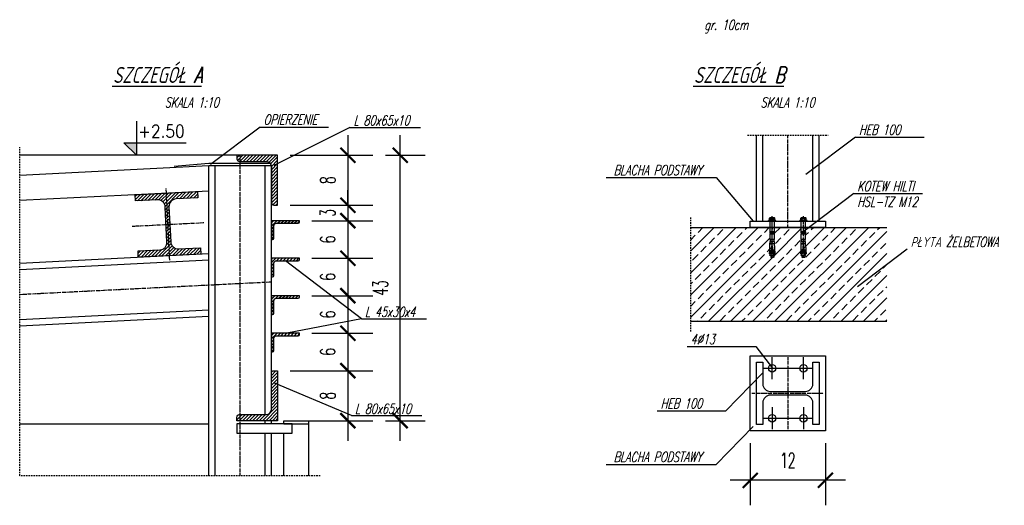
# Model space of a CAD drawing. Extents: x 5703 to 11842, y -4896 to -230.
# Tile 27 of 28: x 11448 to 11842, y -3050 to -2855. Entities that reach past the tile are written whole.
import ezdxf

# ---------------------------------------------------------------- set-up
doc = ezdxf.new("R2010")
doc.units = 0
doc.header["$LTSCALE"] = 2
doc.linetypes.add('DO', pattern=[0.8, 0.6, -0.1, 0, -0.1])
doc.linetypes.add('DP', pattern=[0.5, 0.3, -0.2])
for name, color, linetype in [('BA_KOT', 7, 'Continuous'), ('BA_LPD', 7, 'DP'), ('BA_OSD', 7, 'DO'), ('BA_PRG', 3, 'Continuous'), ('BA_SZR', 7, 'Continuous'), ('BA_TXS', 2, 'Continuous'), ('LAYER1', 7, 'Continuous'), ('SCIANY', 5, 'Continuous'), ('VOLLINIE_SCHMAL', 1, 'Continuous'), ('WYMIARY', 3, 'Continuous')]:
    doc.layers.add(name, color=color, linetype=linetype)
doc.styles.add('RomanS', font='romans.shx')
doc.styles.get("Standard").update_dxf_attribs({"font": 'arial.ttf'})
doc.styles.add('style1', font='simplex.shx', dxfattribs={"width": 0.6})
doc.styles.add('style2', font='romans.shx', dxfattribs={"width": 0.7, "oblique": 15})
doc.dimstyles.new('Copy of PKN-WEW', dxfattribs={"dimtxt": 6, "dimasz": 6, "dimexe": 10, "dimexo": 5, "dimgap": 5, "dimtad": 1, "dimdec": 0, "dimrnd": 0.5, "dimzin": 9, "dimdsep": 46, "dimtxsty": 'style1', "dimblk": 'ARCHTICK', "dimcen": 0, "dimdle": 8, "dimclrd": 152, "dimclre": 153, "dimclrt": 51, "dimadec": 0, "dimazin": 0, "dimtfac": 1, "dimtdec": 0, "dimtix": 1, "dimtofl": 0, "dimtmove": 2, "dimatfit": 0, "dimldrblk": 'ARCHTICK', "dimfxl": 1, "dimtolj": 1, "dimtzin": 2, "dimarcsym": 0})
pattern_1 = [(45, (4432.9154, -4722.7292), (-0.66291261, 0.66291261), [])]

# ---------------------------------------------------------------- blocks, each defined once
blk = doc.blocks.new('PKOT2')
blk.add_lwpolyline([(0, 95), (0, 0), (-35, 35), (0, 35)])
blk.add_solid([(-35, 35), (0, 35), (0, 0)])
at = {"style": 'RomanS', "width": 0.9}
blk.add_attdef('POZIOM', (5.4, 49.6), '', height=35, dxfattribs=at)
blk = doc.blocks.new('_ArchTick')
at = {"color": 0, "linetype": 'ByBlock', "const_width": 0.15}
blk.add_lwpolyline([(-0.5, -0.5), (0.5, 0.5)], dxfattribs=at)
blk = doc.blocks.new('*D5576')
at = {"layer": 'BA_SZR', "color": 152, "lineweight": -2}
blk.add_line((11579.42, -2901.55), (11579.42, -2937.55), dxfattribs=at)
at = {"layer": 'BA_SZR', "color": 153, "lineweight": -2}
for p, q in [((11556.34, -2909.55), (11589.42, -2909.55)), ((11556.34, -2929.55), (11589.42, -2929.55))]:
    blk.add_line(p, q, dxfattribs=at)
at = {"layer": 'Defpoints', "color": 0}
for p in [(11551.34, -2909.55), (11551.34, -2929.55), (11579.42, -2929.55)]:
    blk.add_point(p, dxfattribs=at)
at = {"layer": 'BA_SZR', "color": 152, "lineweight": -2, "xscale": 6, "yscale": 6, "zscale": 6}
for p, rotation in [((11579.42, -2909.55), 90), ((11579.42, -2929.55), 270)]:
    blk.add_blockref('_ArchTick', p, dxfattribs=dict(at, rotation=rotation))
at = {"layer": 'BA_SZR', "color": 51, "insert": (11571.42, -2919.55), "char_height": 6, "attachment_point": 5, "rotation": 90, "style": 'style1'}
blk.add_mtext('\\A1;8', dxfattribs=at)
blk = doc.blocks.new('*D5577')
at = {"layer": 'BA_SZR', "color": 152, "lineweight": -2}
for p, q in [((11579.42, -2929.55), (11579.42, -2923.55)), ((11579.42, -2935.76), (11579.42, -2941.76))]:
    blk.add_line(p, q, dxfattribs=at)
at = {"layer": 'BA_SZR', "color": 153, "lineweight": -2}
for p, q in [((11561.34, -2929.55), (11589.42, -2929.55)), ((11565.09, -2935.76), (11589.42, -2935.76))]:
    blk.add_line(p, q, dxfattribs=at)
at = {"layer": 'Defpoints', "color": 0}
for p in [(11556.34, -2929.55), (11560.09, -2935.76), (11579.42, -2935.76)]:
    blk.add_point(p, dxfattribs=at)
at = {"layer": 'BA_SZR', "color": 152, "lineweight": -2, "xscale": 6, "yscale": 6, "zscale": 6}
for p, rotation in [((11579.42, -2929.55), 270), ((11579.42, -2935.76), 90)]:
    blk.add_blockref('_ArchTick', p, dxfattribs=dict(at, rotation=rotation))
at = {"layer": 'BA_SZR', "color": 51, "insert": (11571.42, -2932.65), "char_height": 6, "attachment_point": 5, "rotation": 90, "style": 'style1'}
blk.add_mtext('\\A1;3', dxfattribs=at)
blk = doc.blocks.new('*D5578')
at = {"layer": 'BA_SZR', "color": 152, "lineweight": -2}
blk.add_line((11579.42, -2927.76), (11579.42, -2958.76), dxfattribs=at)
at = {"layer": 'BA_SZR', "color": 153, "lineweight": -2}
for p, q in [((11570.09, -2935.76), (11589.42, -2935.76)), ((11565.09, -2950.76), (11589.42, -2950.76))]:
    blk.add_line(p, q, dxfattribs=at)
at = {"layer": 'Defpoints', "color": 0}
for p in [(11565.09, -2935.76), (11560.09, -2950.76), (11579.42, -2950.76)]:
    blk.add_point(p, dxfattribs=at)
at = {"layer": 'BA_SZR', "color": 152, "lineweight": -2, "xscale": 6, "yscale": 6, "zscale": 6}
for p, rotation in [((11579.42, -2935.76), 90), ((11579.42, -2950.76), 270)]:
    blk.add_blockref('_ArchTick', p, dxfattribs=dict(at, rotation=rotation))
at = {"layer": 'BA_SZR', "color": 51, "insert": (11571.42, -2943.26), "char_height": 6, "attachment_point": 5, "rotation": 90, "style": 'style1'}
blk.add_mtext('\\A1;6', dxfattribs=at)
blk = doc.blocks.new('*D5579')
at = {"layer": 'BA_SZR', "color": 152, "lineweight": -2}
blk.add_line((11579.42, -2942.76), (11579.42, -2973.76), dxfattribs=at)
at = {"layer": 'BA_SZR', "color": 153, "lineweight": -2}
for p, q in [((11570.09, -2950.76), (11589.42, -2950.76)), ((11565.09, -2965.76), (11589.42, -2965.76))]:
    blk.add_line(p, q, dxfattribs=at)
at = {"layer": 'Defpoints', "color": 0}
for p in [(11565.09, -2950.76), (11560.09, -2965.76), (11579.42, -2965.76)]:
    blk.add_point(p, dxfattribs=at)
at = {"layer": 'BA_SZR', "color": 152, "lineweight": -2, "xscale": 6, "yscale": 6, "zscale": 6}
for p, rotation in [((11579.42, -2950.76), 90), ((11579.42, -2965.76), 270)]:
    blk.add_blockref('_ArchTick', p, dxfattribs=dict(at, rotation=rotation))
at = {"layer": 'BA_SZR', "color": 51, "insert": (11571.42, -2958.26), "char_height": 6, "attachment_point": 5, "rotation": 90, "style": 'style1'}
blk.add_mtext('\\A1;6', dxfattribs=at)
blk = doc.blocks.new('*D5580')
at = {"layer": 'BA_SZR', "color": 152, "lineweight": -2}
blk.add_line((11579.42, -2957.76), (11579.42, -2988.76), dxfattribs=at)
at = {"layer": 'BA_SZR', "color": 153, "lineweight": -2}
for p, q in [((11570.09, -2965.76), (11589.42, -2965.76)), ((11565.09, -2980.76), (11589.42, -2980.76))]:
    blk.add_line(p, q, dxfattribs=at)
at = {"layer": 'Defpoints', "color": 0}
for p in [(11565.09, -2965.76), (11560.09, -2980.76), (11579.42, -2980.76)]:
    blk.add_point(p, dxfattribs=at)
at = {"layer": 'BA_SZR', "color": 152, "lineweight": -2, "xscale": 6, "yscale": 6, "zscale": 6}
for p, rotation in [((11579.42, -2965.76), 90), ((11579.42, -2980.76), 270)]:
    blk.add_blockref('_ArchTick', p, dxfattribs=dict(at, rotation=rotation))
at = {"layer": 'BA_SZR', "color": 51, "insert": (11571.42, -2973.26), "char_height": 6, "attachment_point": 5, "rotation": 90, "style": 'style1'}
blk.add_mtext('\\A1;6', dxfattribs=at)
blk = doc.blocks.new('*D5581')
at = {"layer": 'BA_SZR', "color": 152, "lineweight": -2}
blk.add_line((11579.42, -2972.76), (11579.42, -3003.76), dxfattribs=at)
at = {"layer": 'BA_SZR', "color": 153, "lineweight": -2}
for p, q in [((11570.09, -2980.76), (11589.42, -2980.76)), ((11556.34, -2995.76), (11589.42, -2995.76))]:
    blk.add_line(p, q, dxfattribs=at)
at = {"layer": 'Defpoints', "color": 0}
for p in [(11565.09, -2980.76), (11551.34, -2995.76), (11579.42, -2995.76)]:
    blk.add_point(p, dxfattribs=at)
at = {"layer": 'BA_SZR', "color": 152, "lineweight": -2, "xscale": 6, "yscale": 6, "zscale": 6}
for p, rotation in [((11579.42, -2980.76), 90), ((11579.42, -2995.76), 270)]:
    blk.add_blockref('_ArchTick', p, dxfattribs=dict(at, rotation=rotation))
at = {"layer": 'BA_SZR', "color": 51, "insert": (11571.42, -2988.26), "char_height": 6, "attachment_point": 5, "rotation": 90, "style": 'style1'}
blk.add_mtext('\\A1;6', dxfattribs=at)
blk = doc.blocks.new('*D5582')
at = {"layer": 'BA_SZR', "color": 152, "lineweight": -2}
blk.add_line((11579.42, -2987.76), (11579.42, -3023.76), dxfattribs=at)
at = {"layer": 'BA_SZR', "color": 153, "lineweight": -2}
for p, q in [((11561.34, -2995.76), (11589.42, -2995.76)), ((11556.34, -3015.76), (11589.42, -3015.76))]:
    blk.add_line(p, q, dxfattribs=at)
at = {"layer": 'Defpoints', "color": 0}
for p in [(11556.34, -2995.76), (11551.34, -3015.76), (11579.42, -3015.76)]:
    blk.add_point(p, dxfattribs=at)
at = {"layer": 'BA_SZR', "color": 152, "lineweight": -2, "xscale": 6, "yscale": 6, "zscale": 6}
for p, rotation in [((11579.42, -2995.76), 90), ((11579.42, -3015.76), 270)]:
    blk.add_blockref('_ArchTick', p, dxfattribs=dict(at, rotation=rotation))
at = {"layer": 'BA_SZR', "color": 51, "insert": (11571.42, -3005.76), "char_height": 6, "attachment_point": 5, "rotation": 90, "style": 'style1'}
blk.add_mtext('\\A1;8', dxfattribs=at)
blk = doc.blocks.new('*D5583')
at = {"layer": 'BA_SZR', "color": 152, "lineweight": -2}
blk.add_line((11600.36, -3023.76), (11600.36, -2901.55), dxfattribs=at)
at = {"layer": 'BA_SZR', "color": 153, "lineweight": -2}
for p, q in [((11594.42, -2909.55), (11610.36, -2909.55)), ((11594.42, -3015.76), (11610.36, -3015.76))]:
    blk.add_line(p, q, dxfattribs=at)
at = {"layer": 'Defpoints', "color": 0}
for p in [(11589.42, -2909.55), (11600.36, -2909.55), (11589.42, -3015.76)]:
    blk.add_point(p, dxfattribs=at)
at = {"layer": 'BA_SZR', "color": 152, "lineweight": -2, "xscale": 6, "yscale": 6, "zscale": 6}
for p, rotation in [((11600.36, -2909.55), 90), ((11600.36, -3015.76), 270)]:
    blk.add_blockref('_ArchTick', p, dxfattribs=dict(at, rotation=rotation))
at = {"layer": 'BA_SZR', "color": 51, "insert": (11592.36, -2962.65), "char_height": 6, "attachment_point": 5, "rotation": 90, "style": 'style1'}
blk.add_mtext('\\A1;43', dxfattribs=at)
blk = doc.blocks.new('CLMP10', base_point=(58.3, -13.1, 0))
at = {"layer": 'LAYER1', "color": 0, "linetype": 'Continuous'}
for p, q in [((58.3, -9.3), (75.8, -9.3)), ((58.3, -13.1), (58.3, -9.3)), ((58.3, -13.1), (75.8, -13.1)), ((58.9, -10), (60.1, -10)), ((58.9, -12.5), (58.9, -10)), ((58.9, -12.5), (60.1, -12.5)), ((60.1, -10.7), (60.1, -10)), ((60.1, -10.7), (62.6, -10.7)), ((60.1, -12.5), (60.1, -11.7)), ((60.1, -11.7), (62.6, -11.7)), ((62.6, -10), (63.8, -10)), ((62.6, -10.7), (62.6, -10)), ((62.6, -11.7), (62.6, -12.5)), ((62.6, -12.5), (63.8, -12.5)), ((63.8, -12.5), (63.8, -10)), ((64.2, -10), (65.3, -10)), ((64.2, -12.5), (64.2, -10)), ((64.2, -12.5), (65.3, -12.5)), ((65.3, -12.5), (65.3, -10)), ((65.7, -10), (66.9, -10)), ((65.7, -12.5), (65.7, -10)), ((65.7, -12.5), (69.3, -12.5)), ((66.9, -11.4), (66.9, -10)), ((69.3, -11.4), (66.9, -11.4)), ((68.4, -10), (73.6, -10)), ((68.4, -11), (68.4, -10)), ((68.4, -11), (70.4, -11)), ((69.3, -12.5), (69.3, -11.4)), ((70.4, -12.5), (70.4, -11)), ((70.4, -12.5), (71.6, -12.5)), ((71.6, -11), (73.6, -11)), ((71.6, -12.5), (71.6, -11)), ((73.6, -11), (73.6, -10)), ((74, -12.5), (74, -10)), ((74, -10), (75.2, -10)), ((74, -12.5), (75.2, -12.5)), ((75.2, -12.5), (75.2, -10)), ((75.8, -13.1), (75.8, -9.3))]:
    blk.add_line(p, q, dxfattribs=at)
blk = doc.blocks.new('*D5584')
at = {"layer": 'BA_SZR', "color": 153, "lineweight": -2}
for p, q in [((11740.33, -3024.77), (11740.33, -3049.59)), ((11770.33, -3024.77), (11770.33, -3049.59))]:
    blk.add_line(p, q, dxfattribs=at)
at = {"layer": 'BA_SZR', "color": 152, "lineweight": -2}
blk.add_line((11778.33, -3039.59), (11732.33, -3039.59), dxfattribs=at)
at = {"layer": 'Defpoints', "color": 0}
for p in [(11740.33, -3019.77), (11770.33, -3019.77), (11740.33, -3039.59)]:
    blk.add_point(p, dxfattribs=at)
at = {"layer": 'BA_SZR', "color": 152, "lineweight": -2, "xscale": 6, "yscale": 6, "zscale": 6, "rotation": 180}
blk.add_blockref('_ArchTick', (11740.33, -3039.59), dxfattribs=at)
at = {"layer": 'BA_SZR', "color": 152, "lineweight": -2, "xscale": 6, "yscale": 6, "zscale": 6}
blk.add_blockref('_ArchTick', (11770.33, -3039.59), dxfattribs=at)
at = {"layer": 'BA_SZR', "color": 51, "insert": (11755.33, -3031.59), "char_height": 6, "attachment_point": 5, "style": 'style1'}
blk.add_mtext('\\A1;12', dxfattribs=at)

msp = doc.modelspace()

# ---------------------------------------------------------------- hatches: boundary and pattern name
at = {"layer": 'BA_SZR'}
h = msp.add_hatch(dxfattribs=at)
h.set_pattern_fill('ANSI31', color=256, scale=0.3, angle=360, style=0)
h.set_pattern_definition(pattern_1)
h.paths.add_polyline_path([(11536.3448, -2909.5506), (11536.3448, -2912.0506), (11546.8448, -2912.0506, -0.41421356), (11548.8448, -2914.0506), (11548.8448, -2928.5506, 0.41421356), (11549.8448, -2929.5506), (11551.3448, -2929.5506), (11551.3448, -2909.5506)])
h.paths.add_polyline_path([(11536.3448, -2909.5506), (11535.0948, -2909.5506), (11535.0948, -2911.0506, 0.41421356), (11536.0948, -2912.0506), (11536.3448, -2912.0506)])
h = msp.add_hatch(dxfattribs=at)
h.set_pattern_fill('ANSI31', color=256, scale=0.3, angle=360, style=0)
h.set_pattern_definition(pattern_1)
h.paths.add_polyline_path([(11507.5156, -2937.2298), (11506.7666, -2937.2672), (11507.1161, -2944.2585, -0.41421356), (11504.2697, -2947.4045), (11495.5306, -2947.8415), (11495.6555, -2950.3384), (11508.1399, -2949.7142)])
h.paths.add_polyline_path([(11520.4994, -2946.5931), (11511.7603, -2947.03, -0.41421356), (11508.6143, -2944.1836), (11508.2647, -2937.1923), (11507.5156, -2937.2298), (11508.1399, -2949.7142), (11520.6243, -2949.0899)])
h.paths.add_polyline_path([(11519.3758, -2924.1211), (11506.8914, -2924.7454), (11507.5156, -2937.2298), (11508.2647, -2937.1923), (11507.9151, -2930.201, -0.41421356), (11510.7616, -2927.055), (11519.5007, -2926.618)])
h.paths.add_polyline_path([(11506.8914, -2924.7454), (11494.407, -2925.3696), (11494.5319, -2927.8665), (11503.271, -2927.4295, -0.41421356), (11506.417, -2930.2759), (11506.7666, -2937.2672), (11507.5156, -2937.2298)])
h = msp.add_hatch(dxfattribs=at)
h.set_pattern_fill('ANSI31', color=256, scale=0.3, angle=360, style=0)
h.set_pattern_definition(pattern_1)
h.paths.add_polyline_path([(11548.8448, -2943.2577), (11549.3448, -2943.2577, 0.41421356), (11549.8448, -2942.7577), (11549.8448, -2937.7577, -0.41421356), (11550.8448, -2936.7577), (11559.5948, -2936.7577, 0.41421356), (11560.0948, -2936.2577), (11560.0948, -2935.7577), (11548.8448, -2935.7577)])
h.paths.add_polyline_path([(11548.8448, -2958.2577), (11549.3448, -2958.2577, 0.41421356), (11549.8448, -2957.7577), (11549.8448, -2952.7577, -0.41421356), (11550.8448, -2951.7577), (11559.5948, -2951.7577, 0.41421356), (11560.0948, -2951.2577), (11560.0948, -2950.7577), (11548.8448, -2950.7577)])
h.paths.add_polyline_path([(11548.8448, -2973.2577), (11549.3448, -2973.2577, 0.41421356), (11549.8448, -2972.7577), (11549.8448, -2967.7577, -0.41421356), (11550.8448, -2966.7577), (11559.5948, -2966.7577, 0.41421356), (11560.0948, -2966.2577), (11560.0948, -2965.7577), (11548.8448, -2965.7577)])
h.paths.add_polyline_path([(11548.8448, -2988.2577), (11549.3448, -2988.2577, 0.41421356), (11549.8448, -2987.7577), (11549.8448, -2982.7577, -0.41421356), (11550.8448, -2981.7577), (11559.5948, -2981.7577, 0.41421356), (11560.0948, -2981.2577), (11560.0948, -2980.7577), (11548.8448, -2980.7577)])
h = msp.add_hatch(dxfattribs=at)
h.set_pattern_fill('ANSI33', color=256, angle=360, style=0)
h.set_pattern_definition([(45, (4772.102, -4774.4866), (-4.4194174, 4.4194174), []), (45, (4776.521, -4774.4866), (-4.4194174, 4.4194174), [3.125, -1.5625])])
edge = h.paths.add_edge_path()
edge.add_line((11762.1826, -2950.2775), (11762.0076, -2950.4525))
edge.add_line((11762.0076, -2950.4525), (11761.0899, -2950.4525))
edge.add_line((11761.0899, -2950.4525), (11761.0899, -2950.3848))
edge.add_line((11761.0899, -2950.3848), (11760.9826, -2950.2775))
edge.add_line((11760.9826, -2950.2775), (11760.9826, -2949.6842))
edge.add_line((11760.9826, -2949.6842), (11760.6876, -2949.6842))
edge.add_line((11760.6876, -2949.6842), (11760.6876, -2949.3487))
edge.add_arc((11764.1376, -2949.3487), 3.45, 174.574114, 180, ccw=False)
edge.add_line((11760.703, -2949.0225), (11760.4841, -2949.0225))
edge.add_arc((11738.4666, -2946.0225), 22.2209, 352.240929, 353.018986)
edge.add_line((11760.5228, -2948.7232), (11760.5366, -2948.6085))
edge.add_arc((11738.4666, -2946.0225), 22.2209, 353.316988, 358.589907)
edge.add_arc((11754.7317, -2946.0225), 5.9742, 354.748364, 361.918466)
edge.add_line((11760.7026, -2945.8225), (11760.7026, -2944.9416))
edge.add_line((11760.7026, -2944.9416), (11760.635, -2944.8206))
edge.add_line((11760.635, -2944.8206), (11760.635, -2944.7025))
edge.add_line((11760.635, -2944.7025), (11760.7176, -2944.7025))
edge.add_line((11760.7176, -2944.7025), (11760.7176, -2944.0325))
edge.add_line((11760.7176, -2944.0325), (11760.8426, -2944.0325))
edge.add_line((11760.8426, -2944.0325), (11760.8426, -2943.2525))
edge.add_line((11760.8426, -2943.2525), (11760.7176, -2943.2525))
edge.add_line((11760.7176, -2943.2525), (11760.7176, -2940.9525))
edge.add_line((11760.7176, -2940.9525), (11760.7419, -2940.9525))
edge.add_line((11760.7419, -2940.9525), (11760.7419, -2940.7525))
edge.add_line((11760.7419, -2940.7525), (11760.7176, -2940.7525))
edge.add_line((11760.7176, -2940.7525), (11760.7176, -2940.5754))
edge.add_line((11760.7176, -2940.5754), (11760.7087, -2940.5754))
edge.add_line((11760.7087, -2940.5754), (11760.7087, -2940.1993))
edge.add_line((11760.7176, -2940.1993), (11760.7176, -2938.4525))
edge.add_line((11760.7176, -2938.4525), (11749.9476, -2938.4525))
edge.add_line((11749.9476, -2938.4525), (11749.9476, -2940.1993))
edge.add_line((11749.9476, -2940.1993), (11749.9564, -2940.1993))
edge.add_line((11749.9564, -2940.1993), (11749.9564, -2940.5754))
edge.add_line((11749.9476, -2940.5754), (11749.9476, -2940.7525))
edge.add_line((11749.9476, -2940.7525), (11749.9233, -2940.7525))
edge.add_line((11749.9233, -2940.7525), (11749.9233, -2940.9525))
edge.add_line((11749.9233, -2940.9525), (11749.9476, -2940.9525))
edge.add_line((11749.9476, -2940.9525), (11749.9476, -2943.2525))
edge.add_line((11749.9476, -2943.2525), (11749.8226, -2943.2525))
edge.add_line((11749.8226, -2943.2525), (11749.8226, -2944.0325))
edge.add_line((11749.8226, -2944.0325), (11749.9476, -2944.0325))
edge.add_line((11749.9476, -2944.0325), (11749.9476, -2944.8206))
edge.add_line((11749.9476, -2944.8206), (11749.9442, -2944.8206))
edge.add_line((11749.9442, -2944.8206), (11749.8082, -2945.0924))
edge.add_line((11749.8082, -2945.0924), (11749.8082, -2944.7025))
edge.add_line((11749.8082, -2944.7025), (11749.9476, -2944.7025))
edge.add_line((11749.9476, -2944.7025), (11749.9476, -2944.0325))
edge.add_line((11749.9476, -2944.0325), (11748.2176, -2944.0325))
edge.add_line((11748.2176, -2944.0325), (11748.2176, -2944.7025))
edge.add_line((11748.2176, -2944.7025), (11748.2598, -2944.7025))
edge.add_line((11748.2598, -2944.7025), (11748.2598, -2945.0442))
edge.add_line((11748.2598, -2945.0442), (11748.2365, -2945.0025))
edge.add_line((11748.2365, -2945.0025), (11748.2026, -2945.0025))
edge.add_line((11748.2026, -2945.0025), (11748.2026, -2945.8225))
edge.add_arc((11742.2317, -2946.0225), 5.9742, -5.251636, 1.918466, ccw=False)
edge.add_arc((11725.9666, -2946.0225), 22.2209, 355.953447, 358.589907, ccw=False)
edge.add_line((11748.1322, -2947.5905), (11748.8704, -2947.5905))
edge.add_arc((11725.9666, -2946.1815), 22.9471, 356.479543, 359.897625)
edge.add_line((11748.9137, -2946.2225), (11748.9137, -2946.1405))
edge.add_arc((11725.9666, -2946.1815), 22.9471, -6.065989, 0.102375, ccw=False)
edge.add_line((11748.7852, -2948.6064), (11748.7715, -2948.7322))
edge.add_line((11748.7715, -2948.7322), (11748.7715, -2948.7322))
edge.add_arc((11725.9666, -2946.1815), 22.9471, 352.682641, 353.617963, ccw=False)
edge.add_arc((11725.9666, -2946.1815), 22.9471, 352.682641, 352.888159)
edge.add_line((11748.7372, -2949.0225), (11748.203, -2949.0225))
edge.add_arc((11751.6376, -2949.3487), 3.45, 174.574114, 180)
edge.add_line((11748.1876, -2949.3487), (11748.1876, -2949.6842))
edge.add_line((11748.1876, -2949.6842), (11749.9476, -2949.6842))
edge.add_line((11749.9476, -2949.6842), (11749.9476, -2949.3487))
edge.add_arc((11746.4976, -2949.3487), 3.45, 0, 5.425886)
edge.add_line((11749.9321, -2949.0225), (11749.428, -2949.0225))
edge.add_line((11749.428, -2949.0225), (11749.7335, -2948.2994))
edge.add_line((11749.7335, -2948.2994), (11750.181, -2949.0225))
edge.add_line((11750.181, -2949.0225), (11749.9321, -2949.0225))
edge.add_arc((11746.4976, -2949.3487), 3.45, 0, 5.425886, ccw=False)
edge.add_line((11749.9476, -2949.3487), (11749.9476, -2949.6842))
edge.add_line((11749.9476, -2949.6842), (11749.6826, -2949.6842))
edge.add_line((11749.6826, -2949.6842), (11749.6826, -2950.2775))
edge.add_line((11749.6826, -2950.2775), (11749.5076, -2950.4525))
edge.add_line((11749.5076, -2950.4525), (11748.5899, -2950.4525))
edge.add_line((11748.5899, -2950.4525), (11748.5899, -2950.3848))
edge.add_line((11748.5899, -2950.3848), (11748.4826, -2950.2775))
edge.add_line((11748.4826, -2950.2775), (11748.4826, -2949.6842))
edge.add_line((11748.4826, -2949.6842), (11748.1876, -2949.6842))
edge.add_line((11748.1876, -2949.6842), (11748.1876, -2949.3487))
edge.add_arc((11751.6376, -2949.3487), 3.45, 174.574114, 180, ccw=False)
edge.add_line((11748.203, -2949.0225), (11747.9841, -2949.0225))
edge.add_arc((11725.9666, -2946.0225), 22.2209, 352.240929, 353.018986)
edge.add_line((11748.0228, -2948.7232), (11748.0366, -2948.6085))
edge.add_arc((11725.9666, -2946.0225), 22.2209, 353.316988, 358.589907)
edge.add_arc((11742.2317, -2946.0225), 5.9742, 354.748364, 361.918466)
edge.add_line((11748.2026, -2945.8225), (11748.2026, -2944.9416))
edge.add_line((11748.2026, -2944.9416), (11748.135, -2944.8206))
edge.add_line((11748.135, -2944.8206), (11748.135, -2944.7025))
edge.add_line((11748.135, -2944.7025), (11748.2176, -2944.7025))
edge.add_line((11748.2176, -2944.7025), (11748.2176, -2944.0325))
edge.add_line((11748.2176, -2944.0325), (11748.3426, -2944.0325))
edge.add_line((11748.3426, -2944.0325), (11748.3426, -2943.2525))
edge.add_line((11748.3426, -2943.2525), (11748.2176, -2943.2525))
edge.add_line((11748.2176, -2943.2525), (11748.2176, -2940.9525))
edge.add_line((11748.2176, -2940.9525), (11748.2419, -2940.9525))
edge.add_line((11748.2419, -2940.9525), (11748.2419, -2940.7525))
edge.add_line((11748.2419, -2940.7525), (11748.2176, -2940.7525))
edge.add_line((11748.2176, -2940.7525), (11748.2176, -2940.5754))
edge.add_line((11748.2176, -2940.5754), (11748.2087, -2940.5754))
edge.add_line((11748.2087, -2940.5754), (11748.2087, -2940.1993))
edge.add_line((11748.2087, -2940.1993), (11748.2176, -2940.1993))
edge.add_line((11748.2176, -2940.1993), (11748.2176, -2938.4525))
edge.add_line((11748.2176, -2938.4525), (11716.4964, -2938.4525))
edge.add_line((11716.4964, -2938.4525), (11716.4964, -2975.9525))
edge.add_line((11716.4964, -2975.9525), (11794.94, -2975.9525))
edge.add_line((11794.94, -2975.9525), (11794.94, -2938.4525))
edge.add_line((11794.94, -2938.4525), (11763.825, -2938.4525))
edge.add_line((11763.825, -2938.4525), (11762.4476, -2939.4953))
edge.add_line((11762.4476, -2939.4953), (11762.4476, -2940.1993))
edge.add_line((11762.4476, -2940.1993), (11762.4564, -2940.1993))
edge.add_line((11762.4564, -2940.1993), (11762.4564, -2940.5754))
edge.add_line((11762.4564, -2940.5754), (11762.4476, -2940.5754))
edge.add_line((11762.4476, -2940.5754), (11762.4476, -2940.7525))
edge.add_line((11762.4476, -2940.7525), (11762.4233, -2940.7525))
edge.add_line((11762.4233, -2940.7525), (11762.4233, -2940.9525))
edge.add_line((11762.4233, -2940.9525), (11762.4476, -2940.9525))
edge.add_line((11762.4476, -2940.9525), (11762.4476, -2943.2525))
edge.add_line((11762.4476, -2943.2525), (11762.3226, -2943.2525))
edge.add_line((11762.3226, -2943.2525), (11762.3226, -2944.0325))
edge.add_line((11762.3226, -2944.0325), (11762.4476, -2944.0325))
edge.add_line((11762.4476, -2944.0325), (11762.4476, -2944.8206))
edge.add_line((11762.4476, -2944.8206), (11762.4442, -2944.8206))
edge.add_line((11762.4442, -2944.8206), (11762.3082, -2945.0924))
edge.add_line((11762.3082, -2945.0924), (11762.3082, -2944.7025))
edge.add_line((11762.3082, -2944.7025), (11762.4476, -2944.7025))
edge.add_line((11762.4476, -2944.7025), (11762.4476, -2944.0325))
edge.add_line((11762.4476, -2944.0325), (11760.7176, -2944.0325))
edge.add_line((11760.7176, -2944.0325), (11760.7176, -2944.7025))
edge.add_line((11760.7176, -2944.7025), (11760.7598, -2944.7025))
edge.add_line((11760.7598, -2944.7025), (11760.7598, -2945.0442))
edge.add_line((11760.7598, -2945.0442), (11760.7365, -2945.0025))
edge.add_line((11760.7365, -2945.0025), (11760.7026, -2945.0025))
edge.add_line((11760.7026, -2945.0025), (11760.7026, -2945.8225))
edge.add_arc((11754.7317, -2946.0225), 5.9742, -5.251636, 1.918466, ccw=False)
edge.add_arc((11738.4666, -2946.0225), 22.2209, 355.953447, 358.589907, ccw=False)
edge.add_line((11760.6322, -2947.5905), (11761.3704, -2947.5905))
edge.add_arc((11738.4666, -2946.1815), 22.9471, 356.479543, 359.897625)
edge.add_line((11761.4137, -2946.2225), (11761.4137, -2946.1405))
edge.add_arc((11738.4666, -2946.1815), 22.9471, -6.065989, 0.102375, ccw=False)
edge.add_line((11761.2852, -2948.6064), (11761.2715, -2948.7322))
edge.add_line((11761.2715, -2948.7322), (11761.2715, -2948.7322))
edge.add_arc((11738.4666, -2946.1815), 22.9471, 352.682641, 353.617963, ccw=False)
edge.add_arc((11738.4666, -2946.1815), 22.9471, 352.682641, 352.888159)
edge.add_line((11761.2372, -2949.0225), (11760.703, -2949.0225))
edge.add_arc((11764.1376, -2949.3487), 3.45, 174.574114, 180)
edge.add_line((11760.6876, -2949.3487), (11760.6876, -2949.6842))
edge.add_line((11760.6876, -2949.6842), (11762.4476, -2949.6842))
edge.add_line((11762.4476, -2949.6842), (11762.4476, -2949.3487))
edge.add_arc((11758.9976, -2949.3487), 3.45, 360, 365.425886)
edge.add_line((11762.4321, -2949.0225), (11761.928, -2949.0225))
edge.add_line((11761.928, -2949.0225), (11762.2335, -2948.2994))
edge.add_line((11762.2335, -2948.2994), (11762.681, -2949.0225))
edge.add_line((11762.681, -2949.0225), (11762.4321, -2949.0225))
edge.add_arc((11758.9976, -2949.3487), 3.45, 0, 5.425886, ccw=False)
edge.add_line((11762.4476, -2949.3487), (11762.4476, -2949.6842))
edge.add_line((11762.4476, -2949.6842), (11762.1826, -2949.6842))
edge.add_line((11762.1826, -2949.6842), (11762.1826, -2950.2775))
h = msp.add_hatch(dxfattribs=at)
h.set_pattern_fill('ANSI31', color=256, scale=0.3, angle=360, style=0)
h.set_pattern_definition(pattern_1)
h.paths.add_polyline_path([(11551.3448, -2995.7577), (11549.8448, -2995.7577, 0.41421356), (11548.8448, -2996.7577), (11548.8448, -3011.2577, -0.41421356), (11546.8448, -3013.2577), (11536.3448, -3013.2577), (11536.3448, -3015.7577), (11551.3448, -3015.7577)])
h.paths.add_polyline_path([(11535.0948, -3015.7577), (11536.3448, -3015.7577), (11536.3448, -3013.2577), (11536.0948, -3013.2577, 0.41421356), (11535.0948, -3014.2577)])

# ---------------------------------------------------------------- linework, layer by layer
at = {"layer": 'BA_KOT'}
msp.add_lwpolyline([(11494.8946, -2904.5506), (11514.8232, -2904.5506)], dxfattribs=at)
at = {"layer": 'BA_LPD'}
for p, q in [((11739.2617, -2901.5481), (11771.4034, -2901.5481)), ((11448.2281, -3037.733), (11448.2281, -2906.3514)), ((11716.4964, -2980.0049), (11716.4964, -2934.4756)), ((11568.3673, -3037.733), (11448.2281, -3037.733))]:
    msp.add_line(p, q, dxfattribs=at)
at = {"layer": 'BA_OSD'}
for p, q in [((11755.3326, -2938.4525), (11755.3326, -2901.5481)), ((11536.3448, -3037.733), (11536.3448, -2909.5506)), ((11508.2335, -2951.5868), (11506.7978, -2922.8727)), ((11493.1586, -2937.9476), (11521.8727, -2936.5119)), ((11761.5826, -2950.4525), (11761.5826, -2933.9269)), ((11448.2281, -2965.2254), (11548.8448, -2960.1945)), ((11755.3326, -2990.3988), (11755.3326, -3019.1488)), ((11740.9576, -3004.7738), (11769.7076, -3004.7738))]:
    msp.add_line(p, q, dxfattribs=at)
at = {"layer": 'BA_PRG'}
for p, q in [((11742.8326, -2935.9525), (11742.8326, -2901.5481)), ((11745.3326, -2935.9525), (11745.3326, -2901.5481)), ((11765.3326, -2935.9525), (11765.3326, -2901.5481)), ((11767.8326, -2935.9525), (11767.8326, -2901.5481)), ((11523.8448, -2912.9199), (11509.9427, -2914.0457)), ((11548.8448, -2912.9199), (11523.8448, -2912.9199)), ((11523.8448, -2913.8625), (11448.2281, -2917.6578)), ((11548.8448, -2913.8625), (11523.8448, -2913.8625)), ((11523.8448, -3037.733), (11523.8448, -2913.8625)), ((11526.3448, -3037.733), (11526.3448, -2913.8625)), ((11546.3448, -3013.2577), (11546.3448, -2913.8625)), ((11548.8448, -3011.2577), (11548.8448, -2914.0506)), ((11523.8448, -2923.8751), (11448.2281, -2927.6704)), ((11448.2281, -2952.7098), (11523.8448, -2948.9289)), ((11448.2281, -2955.2129), (11523.8448, -2951.432)), ((11448.2281, -2975.2379), (11523.8448, -2971.457)), ((11448.2281, -2977.741), (11523.8448, -2973.9601)), ((11546.3448, -3017.0077), (11546.3448, -3015.7577)), ((11548.8448, -3017.0077), (11548.8448, -3015.7577)), ((11553.8448, -3017.0077), (11553.8448, -3015.7577)), ((11553.8448, -3015.7577), (11563.8448, -3015.7577)), ((11553.8448, -3017.0077), (11563.8448, -3017.0077)), ((11563.8448, -3037.733), (11563.8448, -3015.7577)), ((11546.3448, -3037.733), (11546.3448, -3020.7577)), ((11548.8448, -3037.733), (11548.8448, -3020.7577)), ((11553.8448, -3037.733), (11553.8448, -3020.7577))]:
    msp.add_line(p, q, dxfattribs=at)
for points in [[(11551.3448, -2909.5506), (11535.0948, -2909.5506), (11535.0948, -2911.0506, 0.41421356), (11536.0948, -2912.0506), (11546.8448, -2912.0506, -0.41421356), (11548.8448, -2914.0506), (11548.8448, -2928.5506, 0.41421356), (11549.8448, -2929.5506), (11551.3448, -2929.5506)], [(11494.407, -2925.3696), (11519.3758, -2924.1211), (11519.5007, -2926.618), (11519.5007, -2926.618), (11510.7616, -2927.055, 0.41421356), (11507.9151, -2930.201), (11508.6143, -2944.1836, 0.41421356), (11511.7603, -2947.03), (11520.4994, -2946.5931), (11520.6243, -2949.0899), (11495.6555, -2950.3384), (11495.5306, -2947.8415), (11504.2697, -2947.4045, 0.41421356), (11507.1161, -2944.2585), (11506.417, -2930.2759, 0.41421356), (11503.271, -2927.4295), (11494.5319, -2927.8665)], [(11548.8448, -2935.7577), (11548.8448, -2943.2577), (11549.3448, -2943.2577, 0.41421356), (11549.8448, -2942.7577), (11549.8448, -2937.7577, -0.41421356), (11550.8448, -2936.7577), (11559.5948, -2936.7577, 0.41421356), (11560.0948, -2936.2577), (11560.0948, -2935.7577)], [(11548.8448, -2950.7577), (11548.8448, -2958.2577), (11549.3448, -2958.2577, 0.41421356), (11549.8448, -2957.7577), (11549.8448, -2952.7577, -0.41421356), (11550.8448, -2951.7577), (11559.5948, -2951.7577, 0.41421356), (11560.0948, -2951.2577), (11560.0948, -2950.7577)], [(11548.8448, -2965.7577), (11548.8448, -2973.2577), (11549.3448, -2973.2577, 0.41421356), (11549.8448, -2972.7577), (11549.8448, -2967.7577, -0.41421356), (11550.8448, -2966.7577), (11559.5948, -2966.7577, 0.41421356), (11560.0948, -2966.2577), (11560.0948, -2965.7577)], [(11548.8448, -2980.7577), (11548.8448, -2988.2577), (11549.3448, -2988.2577, 0.41421356), (11549.8448, -2987.7577), (11549.8448, -2982.7577, -0.41421356), (11550.8448, -2981.7577), (11559.5948, -2981.7577, 0.41421356), (11560.0948, -2981.2577), (11560.0948, -2980.7577)], [(11767.8326, -2992.2738), (11767.8326, -3017.2738), (11765.3326, -3017.2738), (11765.3326, -3017.2738), (11765.3326, -3008.5238, 0.41421356), (11762.3326, -3005.5238), (11748.3326, -3005.5238, 0.41421356), (11745.3326, -3008.5238), (11745.3326, -3017.2738), (11742.8326, -3017.2738), (11742.8326, -2992.2738), (11745.3326, -2992.2738), (11745.3326, -3001.0238, 0.41421356), (11748.3326, -3004.0238), (11762.3326, -3004.0238, 0.41421356), (11765.3326, -3001.0238), (11765.3326, -2992.2738)], [(11551.3448, -3015.7577), (11535.0948, -3015.7577), (11535.0948, -3014.2577, -0.41421356), (11536.0948, -3013.2577), (11546.8448, -3013.2577, 0.41421356), (11548.8448, -3011.2577), (11548.8448, -2996.7577, -0.41421356), (11549.8448, -2995.7577), (11551.3448, -2995.7577)]]:
    msp.add_lwpolyline(points, format="xyb", close=True, dxfattribs=at)
for points in [[(11740.3326, -2938.4525), (11740.3326, -2935.9525), (11770.3326, -2935.9525), (11770.3326, -2938.4525)], [(11740.3326, -3019.7738), (11740.3326, -2989.7738), (11770.3326, -2989.7738), (11770.3326, -3019.7738)], [(11535.0948, -3020.7577), (11557.1942, -3020.7577), (11557.1942, -3017.0077), (11535.0948, -3017.0077)]]:
    msp.add_lwpolyline(points, close=True, dxfattribs=at)
for centre in [(11749.0826, -2994.7738), (11761.5826, -2994.7738), (11749.0826, -3014.7738), (11761.5826, -3014.7738)]:
    msp.add_circle(centre, 1.5, dxfattribs=at)
at = {"layer": 'BA_SZR'}
for p, q in [((11584.8998, -2974.9618), (11555.0856, -2980.7577)), ((11749.0826, -2999.1863), (11749.0826, -2990.3613)), ((11761.5826, -2999.1863), (11761.5826, -2990.3613)), ((11745.3326, -2994.7738), (11765.3326, -2994.7738)), ((11749.0826, -3010.3613), (11749.0826, -3019.1863)), ((11761.5826, -3010.3613), (11761.5826, -3019.1863)), ((11745.3326, -3014.7738), (11765.3326, -3014.7738))]:
    msp.add_line(p, q, dxfattribs=at)
at = {"layer": 'BA_TXS'}
for p, q in [((11716.4964, -2938.4525), (11794.94, -2938.4525)), ((11716.4964, -2975.9525), (11794.94, -2975.9525)), ((11448.2281, -3017.0506), (11523.8448, -3017.0506))]:
    msp.add_line(p, q, dxfattribs=at)
at = {"layer": 'SCIANY', "color": 1, "linetype": 'Continuous'}
for p, q in [((11544.3373, -2898.2803), (11524.498, -2913.3006)), ((11544.3373, -2898.2803), (11571.7521, -2898.2803)), ((11580.2788, -2898.4402), (11549.8977, -2913.712)), ((11580.2788, -2898.4402), (11608.5316, -2898.4402)), ((11782.3799, -2902.2969), (11762.5405, -2917.3172)), ((11782.3799, -2902.2969), (11809.7947, -2902.2969)), ((11535.0948, -2909.5506), (11448.2281, -2909.5506)), ((11682.7377, -2918.4641), (11726.6635, -2918.4641)), ((11726.6635, -2918.4641), (11741.476, -2935.9525)), ((11781.7058, -2924.915), (11761.8664, -2939.9353)), ((11781.7058, -2924.915), (11809.1206, -2924.915)), ((11803.0523, -2947.1989), (11783.213, -2962.2192)), ((11584.8998, -2974.9618), (11554.5187, -2951.7577)), ((11584.8998, -2974.9618), (11610.8405, -2974.9618)), ((11715.1036, -2986.1115), (11742.5184, -2986.1115)), ((11742.5184, -2986.1115), (11749.157, -2994.6745)), ((11730.5201, -3011.8004), (11745.3326, -2996.6488)), ((11580.8434, -3013.6363), (11549.8448, -3000.5506)), ((11580.8434, -3013.6363), (11608.9751, -3013.6363)), ((11703.1053, -3011.8004), (11730.5201, -3011.8004)), ((11726.6635, -3033.2078), (11741.476, -3018.0562)), ((11682.7377, -3033.2078), (11726.6635, -3033.2078))]:
    msp.add_line(p, q, dxfattribs=at)
at = {"layer": 'VOLLINIE_SCHMAL'}
for p, q in [((11750.5826, -2935.6525), (11747.5826, -2935.6525)), ((11747.5826, -2935.9525), (11747.5826, -2935.6525)), ((11750.5826, -2935.9525), (11747.5826, -2935.9525)), ((11747.9856, -2934.7373), (11748.1326, -2934.6525)), ((11747.9856, -2935.6525), (11747.9856, -2934.7373)), ((11750.0326, -2934.6525), (11748.1326, -2934.6525)), ((11748.2176, -2940.7525), (11748.2176, -2935.9525)), ((11748.5341, -2935.6525), (11748.5341, -2934.7373)), ((11749.0826, -2950.4525), (11749.0826, -2933.9269)), ((11749.0826, -2935.9525), (11749.0826, -2935.9525)), ((11749.0826, -2935.9525), (11749.0826, -2935.9525)), ((11749.6311, -2935.6525), (11749.6311, -2934.7373)), ((11749.9476, -2940.7525), (11749.9476, -2935.9525)), ((11750.1795, -2934.7373), (11750.0326, -2934.6525)), ((11750.1795, -2935.6525), (11750.1795, -2934.7373)), ((11750.5826, -2935.9525), (11750.5826, -2935.6525)), ((11763.0826, -2935.6525), (11760.0826, -2935.6525)), ((11760.0826, -2935.9525), (11760.0826, -2935.6525)), ((11763.0826, -2935.9525), (11760.0826, -2935.9525)), ((11760.4856, -2934.7373), (11760.6326, -2934.6525)), ((11760.4856, -2935.6525), (11760.4856, -2934.7373)), ((11762.5326, -2934.6525), (11760.6326, -2934.6525)), ((11760.7176, -2940.7525), (11760.7176, -2935.9525)), ((11761.0341, -2935.6525), (11761.0341, -2934.7373)), ((11761.5826, -2935.9525), (11761.5826, -2935.9525)), ((11761.5826, -2935.9525), (11761.5826, -2935.9525)), ((11762.1311, -2935.6525), (11762.1311, -2934.7373)), ((11762.4476, -2940.7525), (11762.4476, -2935.9525)), ((11762.6795, -2934.7373), (11762.5326, -2934.6525)), ((11762.6795, -2935.6525), (11762.6795, -2934.7373)), ((11763.0826, -2935.9525), (11763.0826, -2935.6525)), ((11748.2163, -2940.228), (11748.2136, -2940.2233)), ((11748.2163, -2940.228), (11748.2136, -2940.2233)), ((11760.7163, -2940.228), (11760.7136, -2940.2233)), ((11760.7163, -2940.228), (11760.7136, -2940.2233)), ((11749.9476, -2940.7525), (11748.2176, -2940.7525)), ((11748.2176, -2943.2525), (11748.2176, -2940.9525)), ((11748.2176, -2940.9525), (11749.9476, -2940.9525)), ((11749.9476, -2943.2525), (11748.2176, -2943.2525)), ((11748.2176, -2944.7025), (11748.2176, -2944.0325)), ((11749.9476, -2944.0325), (11748.2176, -2944.0325)), ((11748.2419, -2940.7525), (11748.2419, -2940.9525)), ((11748.3426, -2944.0325), (11748.3426, -2943.2525)), ((11749.8226, -2944.0325), (11749.8226, -2943.2525)), ((11749.9233, -2940.7525), (11749.9233, -2940.9525)), ((11749.9476, -2943.2525), (11749.9476, -2940.9525)), ((11749.9476, -2945.0025), (11749.9476, -2944.0325)), ((11762.4476, -2940.7525), (11760.7176, -2940.7525)), ((11760.7176, -2943.2525), (11760.7176, -2940.9525)), ((11760.7176, -2940.9525), (11762.4476, -2940.9525)), ((11762.4476, -2943.2525), (11760.7176, -2943.2525)), ((11760.7176, -2944.7025), (11760.7176, -2944.0325)), ((11762.4476, -2944.0325), (11760.7176, -2944.0325)), ((11760.7419, -2940.7525), (11760.7419, -2940.9525)), ((11760.8426, -2944.0325), (11760.8426, -2943.2525)), ((11762.3226, -2944.0325), (11762.3226, -2943.2525)), ((11762.4233, -2940.7525), (11762.4233, -2940.9525)), ((11762.4476, -2943.2525), (11762.4476, -2940.9525)), ((11762.4476, -2945.0025), (11762.4476, -2944.0325)), ((11748.7372, -2949.0225), (11748.1322, -2947.5905)), ((11748.1322, -2947.5905), (11748.8704, -2947.5905)), ((11748.135, -2944.8206), (11748.135, -2944.7025)), ((11748.2598, -2944.7025), (11748.135, -2944.7025)), ((11748.135, -2944.8206), (11748.2365, -2945.0025)), ((11748.1583, -2944.8206), (11748.135, -2944.8206)), ((11748.1583, -2944.8206), (11748.1583, -2944.7025)), ((11748.1583, -2944.8206), (11748.2598, -2945.0025)), ((11748.2026, -2945.8225), (11748.2026, -2945.0025)), ((11748.452, -2945.0025), (11748.2026, -2945.0025)), ((11748.2176, -2945.0025), (11748.2176, -2944.9685)), ((11748.2598, -2945.0025), (11748.2598, -2944.7025)), ((11748.452, -2945.1725), (11748.452, -2945.0025)), ((11748.885, -2945.1725), (11748.452, -2945.1725)), ((11748.6896, -2944.7025), (11748.5591, -2944.7025)), ((11748.5591, -2944.8206), (11748.5591, -2944.7025)), ((11748.5591, -2944.8206), (11748.6117, -2945.0025)), ((11748.6371, -2944.8206), (11748.5591, -2944.8206)), ((11748.6896, -2945.0025), (11748.6117, -2945.0025)), ((11748.6371, -2944.8206), (11748.6371, -2944.7025)), ((11748.6371, -2944.8206), (11748.6896, -2945.0025)), ((11748.6896, -2945.0025), (11748.6896, -2944.7025)), ((11749.2972, -2947.9842), (11748.868, -2947.9842)), ((11749.9476, -2945.0025), (11748.885, -2945.0025)), ((11748.885, -2945.1725), (11748.885, -2945.0025)), ((11748.9137, -2945.8225), (11749.2515, -2945.8225)), ((11748.9137, -2946.2225), (11748.9137, -2945.8225)), ((11749.2515, -2946.2225), (11749.2515, -2945.8225)), ((11749.2627, -2945.0025), (11749.2627, -2944.7025)), ((11749.3768, -2944.7025), (11749.2627, -2944.7025)), ((11749.2627, -2945.0025), (11749.2899, -2944.8206)), ((11749.2899, -2944.8206), (11749.2899, -2944.7025)), ((11749.3768, -2944.8206), (11749.2899, -2944.8206)), ((11750.181, -2949.0225), (11749.2947, -2947.5905)), ((11750.033, -2947.5905), (11749.2947, -2947.5905)), ((11749.3496, -2945.0025), (11749.3768, -2944.8206)), ((11749.3768, -2944.8206), (11749.3768, -2944.7025)), ((11749.428, -2949.0225), (11750.033, -2947.5905)), ((11749.8082, -2945.0025), (11749.8082, -2944.7025)), ((11749.9442, -2944.7025), (11749.8082, -2944.7025)), ((11749.8082, -2945.0025), (11749.8992, -2944.8206)), ((11749.8532, -2945.0025), (11749.9442, -2944.8206)), ((11749.8992, -2944.8206), (11749.8992, -2944.7025)), ((11749.9442, -2944.8206), (11749.8992, -2944.8206)), ((11749.9442, -2944.8206), (11749.9442, -2944.7025)), ((11749.9626, -2945.8225), (11749.9626, -2945.0025)), ((11761.2372, -2949.0225), (11760.6322, -2947.5905)), ((11760.6322, -2947.5905), (11761.3704, -2947.5905)), ((11760.635, -2944.8206), (11760.635, -2944.7025)), ((11760.7598, -2944.7025), (11760.635, -2944.7025)), ((11760.635, -2944.8206), (11760.7365, -2945.0025)), ((11760.6583, -2944.8206), (11760.635, -2944.8206)), ((11760.6583, -2944.8206), (11760.6583, -2944.7025)), ((11760.6583, -2944.8206), (11760.7598, -2945.0025)), ((11760.7026, -2945.8225), (11760.7026, -2945.0025)), ((11760.952, -2945.0025), (11760.7026, -2945.0025)), ((11760.7176, -2945.0025), (11760.7176, -2944.9685)), ((11760.7598, -2945.0025), (11760.7598, -2944.7025)), ((11760.952, -2945.1725), (11760.952, -2945.0025)), ((11761.385, -2945.1725), (11760.952, -2945.1725)), ((11761.1896, -2944.7025), (11761.0591, -2944.7025)), ((11761.0591, -2944.8206), (11761.0591, -2944.7025)), ((11761.0591, -2944.8206), (11761.1117, -2945.0025)), ((11761.1371, -2944.8206), (11761.0591, -2944.8206)), ((11761.1896, -2945.0025), (11761.1117, -2945.0025)), ((11761.1371, -2944.8206), (11761.1371, -2944.7025)), ((11761.1371, -2944.8206), (11761.1896, -2945.0025)), ((11761.1896, -2945.0025), (11761.1896, -2944.7025)), ((11761.7972, -2947.9842), (11761.368, -2947.9842)), ((11762.4476, -2945.0025), (11761.385, -2945.0025)), ((11761.385, -2945.1725), (11761.385, -2945.0025)), ((11761.4137, -2945.8225), (11761.7515, -2945.8225)), ((11761.4137, -2946.2225), (11761.4137, -2945.8225)), ((11761.7515, -2946.2225), (11761.7515, -2945.8225)), ((11761.7627, -2945.0025), (11761.7627, -2944.7025)), ((11761.8768, -2944.7025), (11761.7627, -2944.7025)), ((11761.7627, -2945.0025), (11761.7899, -2944.8206)), ((11761.7899, -2944.8206), (11761.7899, -2944.7025)), ((11761.8768, -2944.8206), (11761.7899, -2944.8206)), ((11762.681, -2949.0225), (11761.7947, -2947.5905)), ((11762.533, -2947.5905), (11761.7947, -2947.5905)), ((11761.8496, -2945.0025), (11761.8768, -2944.8206)), ((11761.8768, -2944.8206), (11761.8768, -2944.7025)), ((11761.928, -2949.0225), (11762.533, -2947.5905)), ((11762.3082, -2945.0025), (11762.3082, -2944.7025)), ((11762.4442, -2944.7025), (11762.3082, -2944.7025)), ((11762.3082, -2945.0025), (11762.3992, -2944.8206)), ((11762.3532, -2945.0025), (11762.4442, -2944.8206)), ((11762.3992, -2944.8206), (11762.3992, -2944.7025)), ((11762.4442, -2944.8206), (11762.3992, -2944.8206)), ((11762.4442, -2944.8206), (11762.4442, -2944.7025)), ((11762.4626, -2945.8225), (11762.4626, -2945.0025)), ((11748.7372, -2949.0225), (11747.9841, -2949.0225)), ((11748.0228, -2948.7232), (11748.0366, -2948.6085)), ((11748.1876, -2949.6842), (11748.1876, -2949.3487)), ((11749.9476, -2949.6842), (11748.1876, -2949.6842)), ((11748.4826, -2949.6842), (11748.4826, -2950.2775)), ((11749.6826, -2950.2775), (11748.4826, -2950.2775)), ((11748.4826, -2950.2775), (11748.6576, -2950.4525)), ((11748.5899, -2949.6842), (11748.5899, -2950.3848)), ((11749.5076, -2950.4525), (11748.6576, -2950.4525)), ((11748.7715, -2948.7322), (11748.7852, -2948.6064)), ((11749.3936, -2948.7322), (11749.3799, -2948.6064)), ((11749.428, -2949.0225), (11750.181, -2949.0225)), ((11749.6826, -2950.2775), (11749.5076, -2950.4525)), ((11749.5752, -2949.6842), (11749.5752, -2950.3848)), ((11749.6826, -2949.6842), (11749.6826, -2950.2775)), ((11749.9476, -2949.6842), (11749.9476, -2949.3487)), ((11750.1423, -2948.7232), (11750.1286, -2948.6085)), ((11761.2372, -2949.0225), (11760.4841, -2949.0225)), ((11760.5228, -2948.7232), (11760.5366, -2948.6085)), ((11760.6876, -2949.6842), (11760.6876, -2949.3487)), ((11762.4476, -2949.6842), (11760.6876, -2949.6842)), ((11760.9826, -2949.6842), (11760.9826, -2950.2775)), ((11762.1826, -2950.2775), (11760.9826, -2950.2775)), ((11760.9826, -2950.2775), (11761.1576, -2950.4525)), ((11761.0899, -2949.6842), (11761.0899, -2950.3848)), ((11762.0076, -2950.4525), (11761.1576, -2950.4525)), ((11761.2715, -2948.7322), (11761.2852, -2948.6064)), ((11761.8936, -2948.7322), (11761.8799, -2948.6064)), ((11761.928, -2949.0225), (11762.681, -2949.0225)), ((11762.1826, -2950.2775), (11762.0076, -2950.4525)), ((11762.0752, -2949.6842), (11762.0752, -2950.3848)), ((11762.1826, -2949.6842), (11762.1826, -2950.2775)), ((11762.4476, -2949.6842), (11762.4476, -2949.3487)), ((11762.6423, -2948.7232), (11762.6286, -2948.6085))]:
    msp.add_line(p, q, dxfattribs=at)
for centre, radius, start, end in [((11748.2614, -2935.1332), 0.4807, 55.434907, 120), ((11749.0826, -2936.4676), 1.8151, 72.412046, 107.587954), ((11749.9038, -2935.1332), 0.4807, 60, 124.565093), ((11760.7614, -2935.1332), 0.4807, 55.434907, 120), ((11761.5826, -2936.4676), 1.8151, 72.412046, 107.587954), ((11762.4038, -2935.1332), 0.4807, 60, 124.565093), ((11725.9666, -2946.0225), 22.2209, 353.316986, 358.589907), ((11742.2317, -2946.0225), 5.9742, 354.748364, 1.918465), ((11725.9666, -2946.1815), 22.9471, 353.934006, 359.897632), ((11772.1985, -2946.1815), 22.9471, 180.102368, 186.065994), ((11755.9334, -2946.0225), 5.9742, 178.081535, 185.251636), ((11772.1985, -2946.0225), 22.2209, 181.410093, 186.683014), ((11738.4666, -2946.0225), 22.2209, 353.316986, 358.589907), ((11754.7317, -2946.0225), 5.9742, 354.748364, 1.918465), ((11738.4666, -2946.1815), 22.9471, 353.934006, 359.897632), ((11784.6985, -2946.1815), 22.9471, 180.102368, 186.065994), ((11768.4334, -2946.0225), 5.9742, 178.081535, 185.251636), ((11784.6985, -2946.0225), 22.2209, 181.410093, 186.683014), ((11725.9666, -2946.0225), 22.2209, 352.240928, 353.018989), ((11751.6376, -2949.3487), 3.45, 174.574114, 180), ((11725.9666, -2946.1815), 22.9471, 352.888159, 353.61793), ((11772.1985, -2946.1815), 22.9471, 186.38207, 187.111841), ((11746.4976, -2949.3487), 3.45, 0, 5.425886), ((11772.1985, -2946.0225), 22.2209, 186.981011, 187.759071), ((11738.4666, -2946.0225), 22.2209, 352.240928, 353.018989), ((11764.1376, -2949.3487), 3.45, 174.574114, 180), ((11738.4666, -2946.1815), 22.9471, 352.888159, 353.61793), ((11784.6985, -2946.1815), 22.9471, 186.38207, 187.111841), ((11758.9976, -2949.3487), 3.45, 0, 5.425886), ((11784.6985, -2946.0225), 22.2209, 186.981011, 187.759071)]:
    msp.add_arc(centre, radius, start, end, dxfattribs=at)

# ---------------------------------------------------------------- block references
at = {"layer": 'BA_KOT', "xscale": 0.1428571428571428, "yscale": 0.1428571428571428, "zscale": 0.1428571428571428}
msp.add_blockref('PKOT2', (11494.8946, -2909.5506), dxfattribs=at).add_auto_attribs({'POZIOM': '+2.50'})
at = {"layer": 'VOLLINIE_SCHMAL', "xscale": 0.1, "yscale": 0.1, "zscale": 0.1, "rotation": 180}
for p in [(11749.9596, -2940.1961), (11762.4596, -2940.1961)]:
    msp.add_blockref('CLMP10', p, dxfattribs=at)

# ---------------------------------------------------------------- texts
at = {"layer": 'VOLLINIE_SCHMAL'}
for p in [(11749.4707, -2939.651), (11761.9707, -2939.651)]:
    msp.add_text('HSL M12/50', height=0.2, rotation=90, dxfattribs=at).set_placement(p)
at = {"layer": 'WYMIARY', "color": 6, "style": 'style2', "oblique": 15, "width": 0.7}
for s, height, p in [('gr. 10cm', 4, (11721.9762, -2859.4264)), ('%%uSZCZEGÓŁ A', 6.4, (11485.5367, -2880.6624)), ('%%uSZCZEGÓŁ B', 6.4, (11717.7898, -2880.6624)), ('SKALA 1:10', 4, (11506.2158, -2890.4193)), ('SKALA 1:10', 4, (11744.4681, -2890.4193)), ('OPIERZENIE', 4, (11545.7482, -2897.3355)), ('L 80x65x10', 4, (11581.6897, -2897.6511)), ('HEB 100', 4, (11783.7907, -2901.3521)), ('BLACHA PODSTAWY', 4, (11685.7373, -2917.5193)), ('KOTEW HILTI', 4, (11783.1166, -2923.9701)), ('HSL-TZ M12', 4, (11783.1166, -2930.1551)), ('PŁYTA ŻELBETOWA', 4, (11804.4632, -2946.2541)), ('L 45x30x4', 4, (11586.3107, -2974.2629)), ('4%%c13', 4, (11716.5144, -2985.1667)), ('HEB 100', 4, (11704.5161, -3010.8556)), ('L 80x65x10', 4, (11582.2543, -3012.9373)), ('BLACHA PODSTAWY', 4, (11685.7373, -3032.263))]:
    msp.add_text(s, height=height, dxfattribs=at).set_placement(p)

# ---------------------------------------------------------------- dimensions: what is measured, and where the dimension line sits
at = {"layer": 'BA_SZR'}
for base, p1, p2, picture, middle in [((11579.4238, -2929.5506), (11551.3448, -2909.5506), (11551.3448, -2929.5506), '*D5576', (11571.4238, -2919.5506)), ((11600.3612, -2909.5506), (11589.4238, -3015.7577), (11589.4238, -2909.5506), '*D5583', (11592.3612, -2962.6542)), ((11579.4238, -2935.7577), (11556.3448, -2929.5506), (11560.0948, -2935.7577), '*D5577', (11571.4238, -2932.6542)), ((11579.4238, -2950.7577), (11565.0948, -2935.7577), (11560.0948, -2950.7577), '*D5578', (11571.4238, -2943.2577)), ((11579.4238, -2965.7577), (11565.0948, -2950.7577), (11560.0948, -2965.7577), '*D5579', (11571.4238, -2958.2577)), ((11579.4238, -2980.7577), (11565.0948, -2965.7577), (11560.0948, -2980.7577), '*D5580', (11571.4238, -2973.2577)), ((11579.4238, -2995.7577), (11565.0948, -2980.7577), (11551.3448, -2995.7577), '*D5581', (11571.4238, -2988.2577)), ((11579.4238, -3015.7577), (11556.3448, -2995.7577), (11551.3448, -3015.7577), '*D5582', (11571.4238, -3005.7577))]:
    dim = msp.add_linear_dim(base=base, p1=p1, p2=p2, angle=90, dimstyle='Copy of PKN-WEW', override={"dimlfac": 0.4}, dxfattribs=at)
    dim.commit()
    dim.dimension.update_dxf_attribs({"geometry": picture, "text_midpoint": middle})
dim = msp.add_linear_dim(base=(11740.3326, -3039.5875), p1=(11770.3326, -3019.7738), p2=(11740.3326, -3019.7738), dimstyle='Copy of PKN-WEW', override={"dimlfac": 0.4}, dxfattribs=at)
dim.commit()
dim.dimension.update_dxf_attribs({"geometry": '*D5584', "text_midpoint": (11755.3326, -3031.5875)})

doc.saveas('drawing.dxf')
